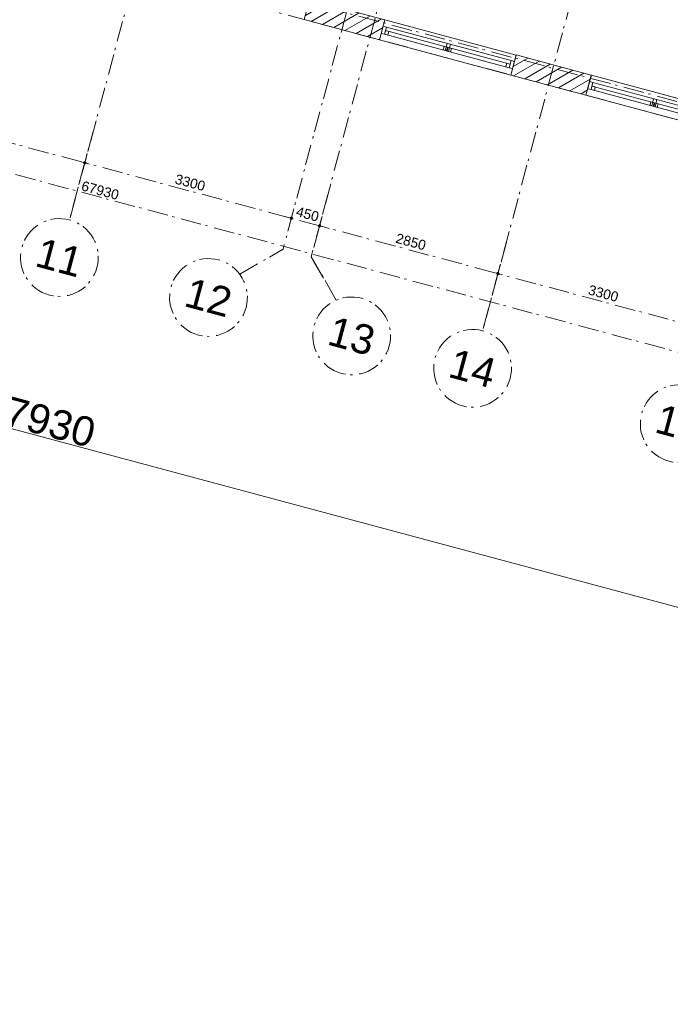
# Model space of a CAD drawing. Header units: millimetres. Extents: x -7616 to 74263, y -35603 to 21987.
# Tile 6 of 48: x 27570 to 37609, y -35206 to -20025. Entities that reach past the tile are written whole.
import ezdxf
from ezdxf.enums import TextEntityAlignment as Align

# ---------------------------------------------------------------- set-up
doc = ezdxf.new("R2010")
doc.units = ezdxf.units.MM
doc.header["$LTSCALE"] = 508
doc.header["$PDMODE"] = 1
doc.header["$PDSIZE"] = -2
doc.linetypes.add('Dash Style-6', pattern=[1.04164, 0.625, -0.20828, 0.06943, -0.13893])
doc.layers.get('0').update_dxf_attribs({"lineweight": 0})
doc.layers.get('DEFPOINTS').update_dxf_attribs({"lineweight": 0})
for name, color, linetype, lineweight in [('(00) tekening-stramien-algemeen', 7, 'Dash Style-6', 0), ('(21) buitenwanden-bestaand', 7, 'Continuous', 0), ('Dimension', 7, 'Continuous', 0), ('None', 7, 'Continuous', 0)]:
    doc.layers.add(name, color=color, linetype=linetype, lineweight=lineweight)
doc.styles.add('Arial', font='Arial.ttf')
doc.styles.add('Helvetica', font='Helvetica')
doc.dimstyles.new('KE __', dxfattribs={"dimtxt": 151.308594, "dimasz": 50.074463, "dimexe": 125, "dimexo": 500, "dimgap": 25, "dimtad": 1, "dimdec": 1, "dimtxsty": 'Helvetica', "dimblk": 'DOT', "dimblk1": 'DOT', "dimblk2": 'DOT', "dimcen": 0, "dimdle": 100, "dimazin": 0, "dimtfac": 0.8, "dimtdec": 1, "dimtix": 1, "dimtmove": 0, "dimatfit": 0, "dimldrblk": 'DOT', "dimfxl": 150, "dimfxlon": 1, "dimfrac": 2, "dimtolj": 1, "dimarcsym": 0})
pattern_1 = [(45, (0, 0), (-89.80256, 89.80256), [])]

# ---------------------------------------------------------------- blocks, each defined once
blk = doc.blocks.new('_Dot')
at = {"color": 0, "linetype": 'ByBlock', "lineweight": -2}
blk.add_line((-0.5, 0), (-1, 0), dxfattribs=at)
at = {"color": 0, "linetype": 'ByBlock', "const_width": 0.5}
blk.add_lwpolyline([(-0.25, 0, 1), (0.25, 0, 1)], format="xyb", close=True, dxfattribs=at)
blk = doc.blocks.new('*D96')
at = {"layer": 'DEFPOINTS', "color": 0, "transparency": 33554687}
for p in [(0, 0), (67930, 0), (0, -7262)]:
    blk.add_point(p, dxfattribs=at)
at = {"layer": 'Dimension', "color": 0, "linetype": 'Continuous', "lineweight": -2, "transparency": 33554687}
for p, q in [((0, -7112), (0, -7387)), ((67930, -7112), (67930, -7387)), ((67880, -7262), (50, -7262))]:
    blk.add_line(p, q, dxfattribs=at)
at = {"layer": 'Dimension', "color": 0, "lineweight": -2, "xscale": 50.07446289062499, "yscale": 50.07446289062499, "zscale": 50.07446289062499, "rotation": 180}
blk.add_blockref('_Dot', (0, -7262), dxfattribs=at)
at = {"layer": 'Dimension', "color": 0, "lineweight": -2, "xscale": 50.07446289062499, "yscale": 50.07446289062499, "zscale": 50.07446289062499}
blk.add_blockref('_Dot', (67930, -7262), dxfattribs=at)
at = {"layer": 'Dimension', "color": 0, "lineweight": 0, "transparency": 33554687, "insert": (33965, -7010), "char_height": 453.9, "attachment_point": 5, "style": 'Helvetica'}
blk.add_mtext('\\A1;67930', dxfattribs=at)
blk = doc.blocks.new('merk a1 plt')
at = {"layer": 'None', "color": 17, "lineweight": 0, "transparency": 33554687, "flags": 128}
for points in [[(0, 320), (2100, 320), (2100, 0), (0, 0)], [(53, 217), (53, 103), (0, 103), (0, 217)], [(53, 217), (2047, 217), (2047, 103), (53, 103)], [(53, 217), (2047, 217), (2047, 160), (53, 160)], [(106, 160), (106, 103), (53, 103), (53, 160)], [(1044, 160), (1044, 103), (991, 103), (991, 160)], [(1076, 217), (1076, 103), (1023, 103), (1023, 217)], [(1109, 160), (1109, 103), (1056, 103), (1056, 160)], [(2047, 160), (2047, 103), (1994, 103), (1994, 160)], [(2100, 217), (2100, 103), (2047, 103), (2047, 217)]]:
    blk.add_lwpolyline(points, close=True, dxfattribs=at)
blk = doc.blocks.new('Group-85-1')
at = {"layer": '(00) tekening-stramien-algemeen', "color": 2, "lineweight": 0, "transparency": 33554687}
for p, q in [((71038, -10800), (-1886, -10800)), ((71038, -11070), (-1886, -11070))]:
    blk.add_line(p, q, dxfattribs=at)
blk = doc.blocks.new('*D166')
at = {"layer": '(00) tekening-stramien-algemeen', "color": 0, "lineweight": -2, "transparency": 33554687}
for p, q in [((39955, -350), (39955, -625)), ((43255, -350), (43255, -625)), ((43205, -500), (40005, -500))]:
    blk.add_line(p, q, dxfattribs=at)
at = {"layer": 'DEFPOINTS', "color": 0, "transparency": 33554687}
for p in [(39955, 2779), (43255, 2779), (39955, -500)]:
    blk.add_point(p, dxfattribs=at)
at = {"layer": '(00) tekening-stramien-algemeen', "color": 0, "lineweight": -2, "xscale": 50.07446289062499, "yscale": 50.07446289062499, "zscale": 50.07446289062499, "rotation": 180}
blk.add_blockref('_Dot', (39955, -500), dxfattribs=at)
at = {"layer": '(00) tekening-stramien-algemeen', "color": 0, "lineweight": -2, "xscale": 50.07446289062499, "yscale": 50.07446289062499, "zscale": 50.07446289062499}
blk.add_blockref('_Dot', (43255, -500), dxfattribs=at)
at = {"layer": '(00) tekening-stramien-algemeen', "color": 0, "lineweight": 0, "transparency": 33554687, "insert": (41605, -374), "char_height": 151.3, "attachment_point": 5, "style": 'Helvetica'}
blk.add_mtext('\\A1;3300', dxfattribs=at)
blk = doc.blocks.new('*D167')
at = {"layer": '(00) tekening-stramien-algemeen', "color": 0, "lineweight": -2, "transparency": 33554687}
for p, q in [((37105, -350), (37105, -625)), ((39955, -350), (39955, -625)), ((39905, -500), (37155, -500))]:
    blk.add_line(p, q, dxfattribs=at)
at = {"layer": 'DEFPOINTS', "color": 0, "transparency": 33554687}
for p in [(37105, 2779), (39955, 2779), (37105, -500)]:
    blk.add_point(p, dxfattribs=at)
at = {"layer": '(00) tekening-stramien-algemeen', "color": 0, "lineweight": -2, "xscale": 50.07446289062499, "yscale": 50.07446289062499, "zscale": 50.07446289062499, "rotation": 180}
blk.add_blockref('_Dot', (37105, -500), dxfattribs=at)
at = {"layer": '(00) tekening-stramien-algemeen', "color": 0, "lineweight": -2, "xscale": 50.07446289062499, "yscale": 50.07446289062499, "zscale": 50.07446289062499}
blk.add_blockref('_Dot', (39955, -500), dxfattribs=at)
at = {"layer": '(00) tekening-stramien-algemeen', "color": 0, "lineweight": 0, "transparency": 33554687, "insert": (38530, -374), "char_height": 151.3, "attachment_point": 5, "style": 'Helvetica'}
blk.add_mtext('\\A1;2850', dxfattribs=at)
blk = doc.blocks.new('*D168')
at = {"layer": '(00) tekening-stramien-algemeen', "color": 0, "lineweight": -2, "transparency": 33554687}
for p, q in [((36655, -350), (36655, -625)), ((37105, -350), (37105, -625)), ((36605, -500), (36555, -500)), ((37105, -500), (36655, -500)), ((37155, -500), (37205, -500))]:
    blk.add_line(p, q, dxfattribs=at)
at = {"layer": 'DEFPOINTS', "color": 0, "transparency": 33554687}
for p in [(36655, 2779), (37105, 2779), (36655, -500)]:
    blk.add_point(p, dxfattribs=at)
at = {"layer": '(00) tekening-stramien-algemeen', "color": 0, "lineweight": -2, "xscale": 50.07446289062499, "yscale": 50.07446289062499, "zscale": 50.07446289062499}
blk.add_blockref('_Dot', (36655, -500), dxfattribs=at)
at = {"layer": '(00) tekening-stramien-algemeen', "color": 0, "lineweight": -2, "xscale": 50.07446289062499, "yscale": 50.07446289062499, "zscale": 50.07446289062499, "rotation": 180}
blk.add_blockref('_Dot', (37105, -500), dxfattribs=at)
at = {"layer": '(00) tekening-stramien-algemeen', "color": 0, "lineweight": 0, "transparency": 33554687, "insert": (36880, -374), "char_height": 151.3, "attachment_point": 5, "style": 'Helvetica'}
blk.add_mtext('\\A1;450', dxfattribs=at)
blk = doc.blocks.new('*D169')
at = {"layer": '(00) tekening-stramien-algemeen', "color": 0, "lineweight": -2, "transparency": 33554687}
for p, q in [((33355, -350), (33355, -625)), ((36655, -350), (36655, -625)), ((36605, -500), (33405, -500))]:
    blk.add_line(p, q, dxfattribs=at)
at = {"layer": 'DEFPOINTS', "color": 0, "transparency": 33554687}
for p in [(33355, 2779), (36655, 2779), (33355, -500)]:
    blk.add_point(p, dxfattribs=at)
at = {"layer": '(00) tekening-stramien-algemeen', "color": 0, "lineweight": -2, "xscale": 50.07446289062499, "yscale": 50.07446289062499, "zscale": 50.07446289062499, "rotation": 180}
blk.add_blockref('_Dot', (33355, -500), dxfattribs=at)
at = {"layer": '(00) tekening-stramien-algemeen', "color": 0, "lineweight": -2, "xscale": 50.07446289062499, "yscale": 50.07446289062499, "zscale": 50.07446289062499}
blk.add_blockref('_Dot', (36655, -500), dxfattribs=at)
at = {"layer": '(00) tekening-stramien-algemeen', "color": 0, "lineweight": 0, "transparency": 33554687, "insert": (35005, -374), "char_height": 151.3, "attachment_point": 5, "style": 'Helvetica'}
blk.add_mtext('\\A1;3300', dxfattribs=at)
blk = doc.blocks.new('*D170')
at = {"layer": '(00) tekening-stramien-algemeen', "color": 0, "lineweight": -2, "transparency": 33554687}
for p, q in [((30055, -350), (30055, -625)), ((33355, -350), (33355, -625)), ((33305, -500), (30105, -500))]:
    blk.add_line(p, q, dxfattribs=at)
at = {"layer": 'DEFPOINTS', "color": 0, "transparency": 33554687}
for p in [(30055, 2779), (33355, 2779), (30055, -500)]:
    blk.add_point(p, dxfattribs=at)
at = {"layer": '(00) tekening-stramien-algemeen', "color": 0, "lineweight": -2, "xscale": 50.07446289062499, "yscale": 50.07446289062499, "zscale": 50.07446289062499, "rotation": 180}
blk.add_blockref('_Dot', (30055, -500), dxfattribs=at)
at = {"layer": '(00) tekening-stramien-algemeen', "color": 0, "lineweight": -2, "xscale": 50.07446289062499, "yscale": 50.07446289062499, "zscale": 50.07446289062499}
blk.add_blockref('_Dot', (33355, -500), dxfattribs=at)
at = {"layer": '(00) tekening-stramien-algemeen', "color": 0, "lineweight": 0, "transparency": 33554687, "insert": (31705, -374), "char_height": 151.3, "attachment_point": 5, "style": 'Helvetica'}
blk.add_mtext('\\A1;3300', dxfattribs=at)
blk = doc.blocks.new('00-stramienbol')
at = {"layer": '(00) tekening-stramien-algemeen', "color": 2, "lineweight": 0, "transparency": 33554687, "flags": 128}
blk.add_lwpolyline([(0, 600), (59, 597), (117, 588), (174, 574), (230, 554), (283, 529), (333, 499), (381, 464), (424, 424), (464, 381), (499, 333), (529, 283), (554, 230), (574, 174), (588, 117), (597, 59), (600, 0), (597, -59), (588, -117), (574, -174), (554, -230), (529, -283), (499, -333), (464, -381), (424, -424), (381, -464), (333, -499), (283, -529), (230, -554), (174, -574), (117, -588), (59, -597), (0, -600), (-59, -597), (-117, -588), (-174, -574), (-230, -554), (-283, -529), (-333, -499), (-381, -464), (-424, -424), (-464, -381), (-499, -333), (-529, -283), (-554, -230), (-574, -174), (-588, -117), (-597, -59), (-600, 0), (-597, 59), (-588, 117), (-574, 174), (-554, 230), (-529, 283), (-499, 333), (-464, 381), (-424, 424), (-381, 464), (-333, 499), (-283, 529), (-230, 554), (-174, 574), (-117, 588), (-59, 597)], close=True, dxfattribs=at)
at = {"layer": '(00) tekening-stramien-algemeen', "color": 7, "linetype": 'Continuous', "lineweight": 0, "transparency": 33554687}
for p in [(0, 600), (-600, 0), (0, 0), (600, 0), (0, -600)]:
    blk.add_point(p, dxfattribs=at)
at = {"layer": '(00) tekening-stramien-algemeen', "color": 2, "transparency": 33554687, "style": 'Arial'}
blk.add_attdef('hoofdveld', text='', height=453, dxfattribs=at).set_placement((0, 0), align=Align.MIDDLE_CENTER)
at = {"layer": 'None', "color": 0, "flags": 1}
for tag, p in [('subveld_1', (-600, -1416)), ('subveld_2', (-600, -2231))]:
    blk.add_attdef(tag, p, '', height=453, dxfattribs=at)
blk = doc.blocks.new('*D182')
at = {"layer": '(00) tekening-stramien-algemeen', "color": 0, "lineweight": -2, "transparency": 33554687}
for p, q in [((67660, -14379), (67660, -14654)), ((67610, -14529), (-220, -14529)), ((-270, -14579), (-270, -14654))]:
    blk.add_line(p, q, dxfattribs=at)
at = {"layer": 'DEFPOINTS', "color": 0, "transparency": 33554687}
for p in [(67660, -11070), (-270, -14079), (-270, -14529)]:
    blk.add_point(p, dxfattribs=at)
at = {"layer": '(00) tekening-stramien-algemeen', "color": 0, "lineweight": -2, "xscale": 50.07446289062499, "yscale": 50.07446289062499, "zscale": 50.07446289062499, "rotation": 180}
blk.add_blockref('_Dot', (-270, -14529), dxfattribs=at)
at = {"layer": '(00) tekening-stramien-algemeen', "color": 0, "lineweight": -2, "xscale": 50.07446289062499, "yscale": 50.07446289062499, "zscale": 50.07446289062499}
blk.add_blockref('_Dot', (67660, -14529), dxfattribs=at)
at = {"layer": '(00) tekening-stramien-algemeen', "color": 0, "lineweight": 0, "transparency": 33554687, "insert": (33695, -14428), "char_height": 151.3, "attachment_point": 5, "style": 'Helvetica'}
blk.add_mtext('\\A1;67930', dxfattribs=at)
blk = doc.blocks.new('blok B 03')
at = {"layer": '(21) buitenwanden-bestaand', "linetype": 'Continuous', "lineweight": 0, "transparency": 33554687}
h = blk.add_hatch(dxfattribs=at)
h.set_pattern_fill('Brick', style=0, pattern_type=2)
h.set_pattern_definition(pattern_1)
h.paths.add_polyline_path([(36324.64, 320), (37524.64, 320), (37524.64, 0), (36324.64, 0)])
h = blk.add_hatch(dxfattribs=at)
h.set_pattern_fill('Brick', style=0, pattern_type=2)
h.set_pattern_definition(pattern_1)
h.paths.add_polyline_path([(39624.64, 320), (40824.64, 320), (40824.64, 0), (39624.64, 0)])
at = {"layer": '(21) buitenwanden-bestaand', "color": 1, "lineweight": 0, "transparency": 33554687, "flags": 128}
for points in [[(36324.64, 320), (37524.64, 320), (37524.64, 0), (36324.64, 0)], [(39624.64, 320), (40824.64, 320), (40824.64, 0), (39624.64, 0)]]:
    blk.add_lwpolyline(points, close=True, dxfattribs=at)
at = {"layer": 'None', "color": 17, "transparency": 33554687}
for p in [(37525.01, -0.02), (40825.01, -0.02)]:
    blk.add_blockref('merk a1 plt', p, dxfattribs=at)
at = {"layer": 'Dimension', "color": 17, "linetype": 'Continuous', "lineweight": 0, "transparency": 33554687}
dim = blk.add_linear_dim(base=(0, -7262.03), p1=(67930, 0), p2=(0, 0), dimstyle='KE __', override={"dimtxt": 453.925781, "dimgap": 25, "dimdec": 0, "dimpost": '<>', "dimtxsty": 'Helvetica', "dimtmove": 2}, dxfattribs=at)
dim.commit()
dim.dimension.update_dxf_attribs({"geometry": '*D96', "text_midpoint": (33965, -7010.07)})
blk = doc.blocks.new('stramien langs gevel blok B')
at = {"layer": '(00) tekening-stramien-algemeen', "color": 2, "lineweight": 0, "transparency": 33554687}
for p, q in [((33355, 0), (33355, -1411.1)), ((39955, 0), (39955, -1411.1))]:
    blk.add_line(p, q, dxfattribs=at)
at = {"layer": '(00) tekening-stramien-algemeen', "color": 2, "lineweight": 0, "transparency": 33554687, "flags": 128}
for points in [[(36108.4, -1540.4), (36655, -993.8), (36655, 0)], [(37105, 0), (37105, -994.2), (37651.4, -1540.7)]]:
    blk.add_lwpolyline(points, dxfattribs=at)
at = {"layer": '(00) tekening-stramien-algemeen', "color": 2}
ref = blk.add_blockref('00-stramienbol', (33355, -2011.1), dxfattribs=dict(at, rotation=180))
ref.add_attrib('hoofdveld', '11', dxfattribs={"color": 2, "transparency": 33554687, "height": 453.1, "style": 'Arial'}).set_placement((33355, -2011.1), align=Align.MIDDLE_CENTER)
ref = blk.add_blockref('00-stramienbol', (35736.4, -2011.1), dxfattribs=dict(at, rotation=180))
ref.add_attrib('hoofdveld', '12', dxfattribs={"color": 2, "transparency": 33554687, "height": 453.1, "style": 'Arial'}).set_placement((35736.4, -2011.1), align=Align.MIDDLE_CENTER)
ref = blk.add_blockref('00-stramienbol', (38023.5, -2011.4), dxfattribs=dict(at, rotation=180))
ref.add_attrib('hoofdveld', '13', dxfattribs={"color": 2, "transparency": 33554687, "height": 453.1, "style": 'Arial'}).set_placement((38023.5, -2011.4), align=Align.MIDDLE_CENTER)
ref = blk.add_blockref('00-stramienbol', (39955, -2011.1), dxfattribs=dict(at, rotation=180))
ref.add_attrib('hoofdveld', '14', dxfattribs={"color": 2, "transparency": 33554687, "height": 453.1, "style": 'Arial'}).set_placement((39955, -2011.1), align=Align.MIDDLE_CENTER)
ref = blk.add_blockref('00-stramienbol', (43255, -2011.1), dxfattribs=dict(at, rotation=180))
ref.add_attrib('hoofdveld', '15', dxfattribs={"color": 2, "transparency": 33554687, "height": 453.1, "style": 'Arial'}).set_placement((43255, -2011.1), align=Align.MIDDLE_CENTER)
at = {"layer": '(00) tekening-stramien-algemeen', "color": 2, "lineweight": 0, "transparency": 33554687}
for base, p1, p2, picture, middle in [((30055, -500), (33355, 2778.8), (30055, 2778.8), '*D170', (31705, -374.3)), ((33355, -500), (36655, 2778.8), (33355, 2778.8), '*D169', (35005, -374.3)), ((36655, -500), (37105, 2778.8), (36655, 2778.8), '*D168', (36880, -374.3)), ((37105, -500), (39955, 2778.8), (37105, 2778.8), '*D167', (38530, -374.3)), ((39955, -500), (43255, 2778.8), (39955, 2778.8), '*D166', (41605, -374.3))]:
    dim = blk.add_linear_dim(base=base, p1=p1, p2=p2, dimstyle='KE __', override={"dimgap": 50, "dimdec": 0, "dimpost": '<>', "dimtxsty": 'Helvetica', "dimtmove": 2}, dxfattribs=at)
    dim.commit()
    dim.dimension.update_dxf_attribs({"geometry": picture, "text_midpoint": middle})
blk = doc.blocks.new('Stramien blok B')
at = {"layer": '(00) tekening-stramien-algemeen', "color": 2, "lineweight": 0, "transparency": 33554687}
for p, q in [((33355, 1407.7), (33355, -14990)), ((39955, 1407.7), (39955, -14990))]:
    blk.add_line(p, q, dxfattribs=at)
at = {"layer": '(00) tekening-stramien-algemeen', "color": 2, "lineweight": 0, "transparency": 33554687, "flags": 128}
for points in [[(36108.4, -15119.3), (36655, -14572.6), (36655, 1407.7)], [(37105, 1406.1), (37105, -14573.1), (37651.4, -15119.5)]]:
    blk.add_lwpolyline(points, dxfattribs=at)
at = {"layer": 'None', "color": 17, "transparency": 33554687}
for name, p in [('Group-85-1', (0, 0)), ('stramien langs gevel blok B', (0, -13578.9))]:
    blk.add_blockref(name, p, dxfattribs=at)
at = {"layer": '(00) tekening-stramien-algemeen', "color": 2, "lineweight": 0, "transparency": 33554687}
dim = blk.add_linear_dim(base=(-270, -14528.9), p1=(67660, -11070), p2=(-270, -14078.9), dimstyle='KE __', override={"dimgap": 25, "dimdec": 0, "dimpost": '<>', "dimtxsty": 'Helvetica', "dimtmove": 2}, dxfattribs=at)
dim.commit()
dim.dimension.update_dxf_attribs({"geometry": '*D182', "text_midpoint": (33695, -14428.2)})

msp = doc.modelspace()

# ---------------------------------------------------------------- block references
at = {"layer": 'None', "color": 17, "transparency": 33554687}
for name, p, rotation in [('Stramien blok B', (0, 0), 344.9999645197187), ('blok B 03', (-3126, -10623), 344.9999999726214)]:
    msp.add_blockref(name, p, dxfattribs=dict(at, rotation=rotation))

doc.saveas('drawing.dxf')
